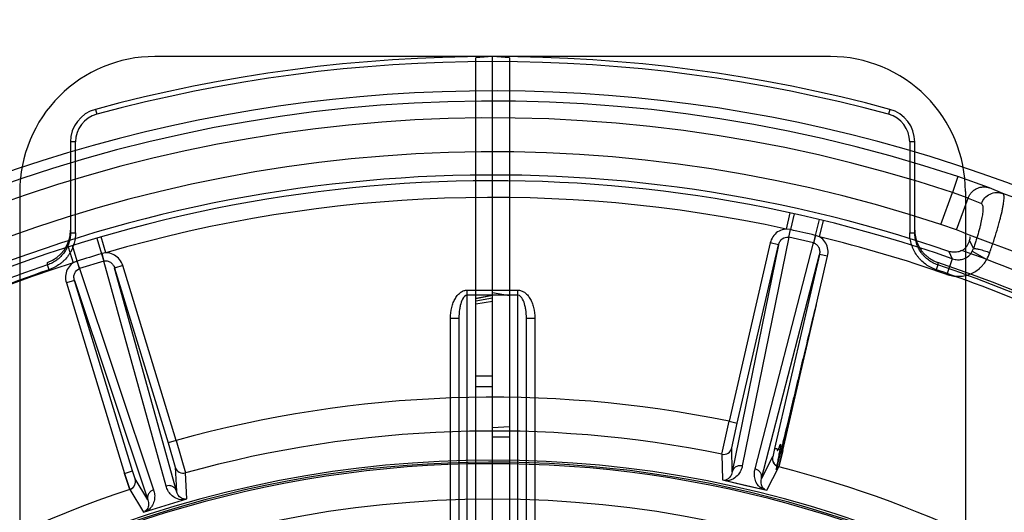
# Model space of a CAD drawing. Header units: millimetres. Extents: x 0 to 297, y 0 to 210.
# Tile 103 of 256: x 146.665 to 147.014, y 93.416 to 93.591. Entities that reach past the tile are written whole.
import ezdxf

# ---------------------------------------------------------------- set-up
doc = ezdxf.new("R2010")
doc.units = ezdxf.units.MM
doc.header["$LTSCALE"] = 16.335
doc.layers.get('0').update_dxf_attribs({"linetype": 'CONTINUOUS'})
for name, color, linetype in [('01_GLOBAL', 7, 'CONTINUOUS'), ('INTFCLR_1', 7, 'CONTINUOUS'), ('INTFCLR_144815', 7, 'CONTINUOUS'), ('INTFCLR_72935', 7, 'CONTINUOUS')]:
    doc.layers.add(name, color=color, linetype=linetype)

msp = doc.modelspace()

# ---------------------------------------------------------------- linework, layer by layer
at = {"color": 7, "linetype": 'Continuous'}
msp.add_circle((147.7028034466, 92.1254639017), 2.28, dxfattribs=at)
at = {"color": 9, "linetype": 'Continuous'}
msp.add_arc((147.7028034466, 92.1254639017), 2.2507792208, 92.9674534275, 177.0325465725, dxfattribs=at)
at = {"layer": '01_GLOBAL', "color": 7, "linetype": 'Continuous'}
msp.add_circle((147.7028034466, 92.1254639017), 2.31, dxfattribs=at)
at = {"layer": 'INTFCLR_1', "color": 6, "linetype": 'Continuous'}
for p, q in [((146.8326356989, 93.5776316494), (146.8266356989, 93.5771067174)), ((146.8266356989, 92.5581565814), (146.8266356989, 93.5771067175)), ((146.8326356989, 93.14707721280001), (146.8326356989, 93.5776316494)), ((146.9526356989, 93.5776316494), (146.8326356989, 93.5776316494)), ((147.0006356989, 93.5296316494), (147.0006356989, 93.3582202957)), ((146.826629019, 93.4917069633), (146.8326294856, 93.4928304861)), ((146.8266356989, 93.4908532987), (146.8326356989, 93.4918556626)), ((146.8326356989, 93.49059049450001), (146.8266356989, 93.4896523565)), ((146.8326419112, 93.49276052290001), (146.8266423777, 93.49163174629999))]:
    msp.add_line(p, q, dxfattribs=at)
at = {"layer": 'INTFCLR_1', "color": 9, "linetype": 'Continuous'}
for p, q in [((146.8326356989, 93.4946316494), (146.8416356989, 93.4946316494)), ((146.8416356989, 93.3854996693), (146.8416356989, 93.4946316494)), ((146.8416356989, 93.4928316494), (146.8326356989, 93.4928316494)), ((146.8446356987, 93.389851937), (146.8446356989, 93.4846316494)), ((146.8446356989, 93.4846316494), (146.8476356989, 93.4846316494)), ((146.8476356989, 93.4846316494), (146.8476356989, 93.402255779)), ((146.8326356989, 93.46405776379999), (146.8266356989, 93.46405776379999)), ((146.8266356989, 93.4604577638), (146.8326356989, 93.4604577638))]:
    msp.add_line(p, q, dxfattribs=at)
at = {"layer": 'INTFCLR_1', "color": 6, "linetype": 'Continuous'}
msp.add_arc((146.9526356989, 93.5296316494), 0.048, 359.9999999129, 90.00000005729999, dxfattribs=at)
at = {"layer": 'INTFCLR_1', "color": 9, "linetype": 'Continuous'}
for points, knots in [([(146.8416356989, 93.4946316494), (146.8420284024, 93.4946316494), (146.8428137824, 93.4945027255), (146.8439466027, 93.49393), (146.8449906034, 93.49299994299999), (146.8459057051, 93.4917483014), (146.8466566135, 93.49022315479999), (146.847401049, 93.48790320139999), (146.8476356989, 93.4859408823), (146.8476356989, 93.4846316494)], [0, 0, 0, 0, 0.1250000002, 0.2500000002, 0.3750000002, 0.5000000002, 0.6250000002, 0.7500000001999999, 1, 1, 1, 1]), ([(146.8446356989, 93.4846316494), (146.8446356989, 93.4856804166), (146.8445392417, 93.4872092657), (146.8440800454, 93.4895198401), (146.8435370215, 93.49134925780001), (146.8423573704, 93.4928342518), (146.8416356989, 93.4928316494)], [0, 0, 0, 0, 0.3432997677, 0.500921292, 0.7637690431, 1, 1, 1, 1])]:
    msp.add_open_spline(points, degree=3, knots=knots, dxfattribs=at)
at = {"layer": 'INTFCLR_144815', "color": 9, "linetype": 'Continuous'}
for p, q in [((146.6914993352, 93.558861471), (146.6919697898, 93.5571240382)), ((146.9737720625, 93.558861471), (146.973301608, 93.5571240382)), ((146.6826356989, 93.547278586), (146.6826356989, 93.5150033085)), ((146.6844356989, 93.547278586), (146.6826356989, 93.547278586)), ((146.6844356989, 93.5150033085), (146.6844356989, 93.547278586)), ((146.9808356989, 93.547278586), (146.9808356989, 93.5150033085)), ((146.9826356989, 93.547278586), (146.9808356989, 93.547278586)), ((146.9826356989, 93.5150033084), (146.9826356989, 93.547278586)), ((146.9979115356, 93.5349866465), (146.9960194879, 93.52929301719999)), ((147.009216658, 93.53099223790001), (146.9979115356, 93.5349866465)), ((146.9918957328, 93.51796309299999), (146.996019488, 93.52929301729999)), ((147.00162611, 93.52737023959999), (146.9960194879, 93.52929301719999)), ((147.0139448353, 93.5289763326), (147.009216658, 93.53099223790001)), ((146.9974960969, 93.5160231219), (147.00162611, 93.52737023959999)), ((147.00162611, 93.52737023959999), (147.0062990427, 93.5253744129)), ((146.9382043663, 93.5221252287), (146.9369426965, 93.51633496)), ((146.9397474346, 93.5217860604), (146.9384975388, 93.51613072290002)), ((146.948603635, 93.51974144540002), (146.9472478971, 93.51411054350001)), ((146.9487349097, 93.5136125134), (146.950139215, 93.51936985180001)), ((146.6826356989, 93.5150033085), (146.6844356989, 93.5150033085)), ((146.9383536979, 93.5161621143), (146.9369426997, 93.5163349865)), ((146.9383536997, 93.5161621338), (146.9377996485, 93.5134389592)), ((146.9378724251, 93.51342305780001), (146.9384975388, 93.51613072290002)), ((146.947247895, 93.51411054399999), (146.9466227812, 93.5114028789)), ((146.9473909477, 93.5140757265), (146.9466951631, 93.51138526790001)), ((146.9487349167, 93.5136125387), (146.947390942, 93.51407570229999)), ((146.980835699, 93.5150033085), (146.9826356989, 93.5150033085)), ((146.6850652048, 93.50495492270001), (146.6833199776, 93.51047753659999)), ((146.6920119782, 93.51313494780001), (146.6936533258, 93.5075805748)), ((146.6951901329, 93.5078927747), (146.6935276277, 93.51358092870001)), ((146.9312635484, 93.511396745), (146.9166486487, 93.4480926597)), ((146.9341865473, 93.5107219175), (146.9177864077, 93.4301148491)), ((146.9195716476, 93.44741783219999), (146.9341865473, 93.5107219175)), ((146.9378724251, 93.51342305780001), (146.9213496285, 93.4322131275)), ((146.9258732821, 93.4311687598), (146.9466227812, 93.5114028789)), ((146.9341865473, 93.5107219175), (146.9312635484, 93.511396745)), ((146.9377996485, 93.5134389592), (146.9378724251, 93.51342305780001)), ((146.9466227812, 93.5114028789), (146.9378724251, 93.51342305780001)), ((146.9466227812, 93.5114028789), (146.9466951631, 93.51138526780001)), ((147.0034775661, 93.5094144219), (147.0020771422, 93.5123575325)), ((146.6818140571, 93.5099997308), (146.6836165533, 93.50435437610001)), ((146.693653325, 93.50758057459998), (146.6944657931, 93.5049231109)), ((146.6937946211, 93.5076219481), (146.6945372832, 93.50494405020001)), ((146.6951901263, 93.50789280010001), (146.6937946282, 93.5076219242)), ((146.928156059, 93.42772082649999), (146.9487515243, 93.5073593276)), ((146.9487515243, 93.5073593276), (146.9328328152, 93.4384078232)), ((146.9516745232, 93.50668450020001), (146.9487515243, 93.5073593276)), ((146.994754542, 93.50840988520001), (146.9959677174, 93.5058208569)), ((147.0030721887, 93.5084344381), (147.0034772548, 93.50941341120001)), ((147.0030721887, 93.5084344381), (147.0081981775, 93.5055080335)), ((146.6750646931, 93.5019133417), (146.6744869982, 93.50361551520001)), ((146.6849249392, 93.504910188), (146.6836165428, 93.5043544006)), ((146.6849249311, 93.5049102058), (146.6858066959, 93.5022748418)), ((146.685877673, 93.50229745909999), (146.6850652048, 93.50495492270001)), ((146.6944657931, 93.50492311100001), (146.685877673, 93.50229745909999)), ((146.6944657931, 93.5049231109), (146.6945372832, 93.50494405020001)), ((146.7166132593, 93.4250635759), (146.6944657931, 93.5049231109)), ((146.9357558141, 93.4377329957), (146.9516745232, 93.50668450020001)), ((146.9907843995, 93.50361551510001), (146.9902067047, 93.5019133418)), ((146.9959677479, 93.50582115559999), (146.9940157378, 93.5002257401)), ((146.6858066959, 93.5022748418), (146.685877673, 93.50229745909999)), ((146.685877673, 93.50229745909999), (146.7121734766, 93.42370619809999)), ((146.7011999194, 93.50336274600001), (146.6983311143, 93.5024856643)), ((146.6983311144, 93.5024856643), (146.7173262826, 93.4403552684)), ((146.7203141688, 93.4232189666), (146.6983311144, 93.5024856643)), ((146.7201950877, 93.44123235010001), (146.7011999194, 93.50336274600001)), ((146.6840361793, 93.4981152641), (146.6811673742, 93.4972381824)), ((146.6811673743, 93.4972381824), (146.70185712, 93.4295650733)), ((146.6840361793, 93.4981152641), (146.7101367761, 93.4201074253)), ((146.7047259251, 93.430442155), (146.6840361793, 93.4981152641)), ((146.9140988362, 93.43637320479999), (146.9166486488, 93.4480926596)), ((146.9166486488, 93.4480926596), (146.9195716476, 93.44741783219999)), ((146.9176219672, 93.43863587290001), (146.9195716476, 93.44741783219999)), ((146.7201950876, 93.44123235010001), (146.7173262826, 93.4403552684)), ((146.7201950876, 93.44123235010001), (146.7235561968, 93.4297193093)), ((146.7173262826, 93.4403552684), (146.7198838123, 93.43173070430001)), ((146.9177864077, 93.4301148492), (146.9176219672, 93.43863587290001)), ((146.9328328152, 93.4384078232), (146.9321629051, 93.43546802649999)), ((146.9140988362, 93.4363732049), (146.914260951, 93.4272085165)), ((146.9321336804, 93.43549185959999), (146.928156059, 93.42772082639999)), ((146.70185712, 93.4295650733), (146.7047259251, 93.430442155)), ((146.7056267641, 93.42758206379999), (146.7047259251, 93.430442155)), ((146.7198838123, 93.43173070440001), (146.7203141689, 93.4232189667)), ((146.9300506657, 93.42356317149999), (146.9343080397, 93.431913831)), ((146.710136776, 93.4201074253), (146.7056267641, 93.42758206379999)), ((146.7240337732, 93.4205656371), (146.7235561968, 93.4297193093)), ((146.7037072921, 93.42386107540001), (146.7085368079, 93.41582773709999))]:
    msp.add_line(p, q, dxfattribs=at)
at = {"layer": 'INTFCLR_144815', "color": 6, "linetype": 'Continuous'}
for p, q in [((146.9974960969, 93.5160231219), (146.9918957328, 93.51796309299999)), ((146.6744869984, 93.50361551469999), (146.674480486, 93.5045149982)), ((146.9907909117, 93.5045149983), (146.9907843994, 93.50361551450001))]:
    msp.add_line(p, q, dxfattribs=at)
at = {"layer": 'INTFCLR_144815', "color": 7, "linetype": 'Continuous'}
for p, q in [((146.9343080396, 93.4319138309), (146.9476948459, 93.489446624)), ((146.9357558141, 93.4377329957), (146.9328328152, 93.4384078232)), ((146.9357558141, 93.4377329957), (146.9343080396, 93.431913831)), ((146.7037072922, 93.42386107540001), (146.7018571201, 93.4295650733)), ((146.70185712, 93.4295650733), (146.7037072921, 93.42386107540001)), ((146.9142609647, 93.4272085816), (146.9221558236, 93.4253859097)), ((146.9142609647, 93.4272085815), (146.9300506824, 93.42356323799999)), ((146.9221558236, 93.4253859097), (146.9300506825, 93.42356323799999)), ((146.7085367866, 93.4158278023), (146.7240337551, 93.420565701)), ((146.7162852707, 93.4181967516), (146.7240337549, 93.420565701)), ((146.7085367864, 93.4158278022), (146.7162852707, 93.4181967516))]:
    msp.add_line(p, q, dxfattribs=at)
at = {"layer": 'INTFCLR_144815', "color": 6, "linetype": 'Continuous'}
msp.add_circle((146.8326356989, 93.03763164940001), 0.3828680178, dxfattribs=at)
at = {"layer": 'INTFCLR_144815', "color": 9, "linetype": 'Continuous'}
for centre, radius, start, end in [((146.8326356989, 93.03763164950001), 0.5399999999, 74.8490090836, 105.1509908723), ((146.8326356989, 93.03763164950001), 0.5381999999, 74.8490091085, 105.1509908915), ((146.8326356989, 93.03763164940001), 0.5240974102, 71.617857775, 156.0236179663), ((146.6946356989, 93.547278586), 0.012, 105.1509908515, 180.0000000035), ((146.6946356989, 93.547278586), 0.0102, 105.150990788, 180.0000005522), ((146.9706356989, 93.547278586), 0.0102, 359.9999994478, 74.849009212), ((146.9706356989, 93.547278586), 0.012, 2e-08, 74.84900910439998), ((146.8326356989, 93.03763164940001), 0.5180976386, 71.6178577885, 156.0236179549), ((146.8326356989, 93.03763164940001), 0.4958612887, 70.768222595, 162.2317774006), ((146.8326356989, 93.03763164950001), 0.5237295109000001, 40.82000966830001, 69.7456365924), ((146.8326356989, 93.03763164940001), 0.4899355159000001, 77.7076787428, 106.2923212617), ((146.9367161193, 93.5083065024), 0.0080244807, 77.1735412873, 78.2247717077), ((146.613424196, 92.08812231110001), 1.4645411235, 76.8243315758, 77.1756683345), ((146.9454185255, 93.5062947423), 0.0080270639, 75.7755670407, 76.8264572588), ((146.8326356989, 93.03763164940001), 0.5057308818, 41.0185890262, 70.4297169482), ((146.8326356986, 93.03763164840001), 0.489935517, 70.76822262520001, 76.29232124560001), ((147.1175477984, 92.10572616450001), 1.4645416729, 106.8243316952, 107.1756683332), ((146.6959769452, 93.4998972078), 0.008027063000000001, 105.7755669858, 106.8264573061), ((146.8326356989, 93.03763164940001), 0.4997304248, 40.8200096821, 70.5083984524), ((146.9909168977, 93.5144693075), 0.0194665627, 332.5908295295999, 340.6782087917), ((146.8326356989, 93.03763164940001), 0.4899355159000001, 107.7076787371, 136.2923212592), ((146.832635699, 93.0376316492), 0.4920893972, 108.7465261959, 119.5770687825), ((146.687434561, 93.49728823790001), 0.008024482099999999, 107.1735416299, 108.2247718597), ((146.8326356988, 93.0376316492), 0.4920893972, 60.42293120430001, 71.25347379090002), ((146.8326356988, 93.03763164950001), 0.4902918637, 108.7465261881, 119.5770688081), ((146.8326356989, 93.03763164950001), 0.4902918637, 60.42293119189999, 71.2534738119), ((146.8326356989, 93.0376316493), 0.4189706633, 78.4324981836, 105.5675018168), ((146.8326356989, 93.03763164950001), 0.4069779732, 78.4533358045, 105.5466641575), ((146.9146992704, 93.43931265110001), 0.0030000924, 258.455139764, 346.9624001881), ((146.7227521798, 93.432609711), 0.0030000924, 197.0375995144, 285.5448599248), ((146.8326356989, 93.03763164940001), 0.4071801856, 52.2436298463, 75.5403197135), ((146.8326356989, 93.03763164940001), 0.4071801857, 108.4596803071, 135.5403197)]:
    msp.add_arc(centre, radius, start, end, dxfattribs=at)
at = {"layer": 'INTFCLR_144815', "color": 6, "linetype": 'Continuous'}
for centre, radius, start, end in [((146.8326356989, 93.03763164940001), 0.5278075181, 313.9937911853, 154.5150993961), ((146.8326356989, 93.03763164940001), 0.5060455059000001, 71.6563998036, 156.0440844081), ((146.8326356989, 93.03763164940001), 0.4979109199, 70.9981667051, 162.0018332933), ((146.6706182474, 93.5158936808), 0.0120168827, 288.7486275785, 0.0290932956), ((146.8326356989, 93.03763164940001), 0.49294334, 282.2440355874, 71.2863570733), ((146.8326356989, 93.03763164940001), 0.3966228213, 45.0000000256, 314.9999999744), ((146.8326356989, 93.03763164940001), 0.3959130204, 44.99999995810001, 315.0000000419), ((146.8326356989, 93.03763164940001), 0.3953393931, 44.99999997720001, 315.0000000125)]:
    msp.add_arc(centre, radius, start, end, dxfattribs=at)
at = {"layer": 'INTFCLR_144815', "color": 7, "linetype": 'Continuous'}
for centre, start, end in [((146.9350572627, 93.4348189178), 167.0375959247, 255.5385230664), ((146.7027572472, 93.42670682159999), 288.4614529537, 16.9624280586)]:
    msp.add_arc(centre, 0.0030000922, start, end, dxfattribs=at)
at = {"layer": 'INTFCLR_144815', "color": 6, "linetype": 'Continuous'}
msp.add_ellipse((146.8063818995, 93.0471872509), major_axis=(0.4764817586, -0.1734251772), ratio=0.9984808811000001, start_param=1.5231592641, end_param=1.5328484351, dxfattribs=at)
at = {"layer": 'INTFCLR_144815', "color": 9, "linetype": 'Continuous'}
for points, knots in [([(147.00162611, 93.52737023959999), (147.0017510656, 93.5277122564), (147.0020725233, 93.5283947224), (147.0027503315, 93.52933262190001), (147.0036303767, 93.53015236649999), (147.0046760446, 93.5307904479), (147.005827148, 93.53120126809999), (147.0070106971, 93.5313664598), (147.0081548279, 93.53129767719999), (147.0088777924, 93.5311129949), (147.009216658, 93.53099223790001)], [0, 0, 0, 0, 0.1172593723, 0.2414046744, 0.3704741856, 0.5019715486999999, 0.633138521, 0.7612965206, 0.8841541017, 1, 1, 1, 1]), ([(147.0062990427, 93.5253744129), (147.0065674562, 93.5261085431), (147.0073989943, 93.5274845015), (147.0093254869, 93.5289074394), (147.0116411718, 93.529487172), (147.0132194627, 93.5292428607), (147.0139448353, 93.5289763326)], [0, 0, 0, 0, 0.2513766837, 0.5020176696, 0.751476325, 1, 1, 1, 1]), ([(147.0092870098, 93.5080283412), (147.0095274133, 93.5087127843), (147.0099948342, 93.51006667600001), (147.010869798, 93.51269879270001), (147.0116721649, 93.5152582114), (147.0123889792, 93.51772560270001), (147.0129936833, 93.51993388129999), (147.0135053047, 93.52199183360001), (147.0139020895, 93.52388863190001), (147.0141742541, 93.52539052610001), (147.0143504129, 93.5269021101), (147.0143900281, 93.52815563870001), (147.0141479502, 93.5288841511), (147.0139448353, 93.5289763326)], [0, 0, 0, 0, 0.1000990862, 0.1976312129, 0.3827291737, 0.4701587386, 0.5521613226, 0.6986345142, 0.7627706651, 0.8193203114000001, 0.9098456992, 0.9692219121, 1, 1, 1, 1]), ([(147.0062990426, 93.5253744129), (147.0066138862, 93.5252379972), (147.0069182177, 93.52402465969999), (147.0067915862, 93.5224367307), (147.0064914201, 93.5202660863), (147.006094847, 93.51840654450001), (147.0056888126, 93.51672989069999), (147.0051953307, 93.51486370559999), (147.0046278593, 93.5129307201), (147.0039957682, 93.51094706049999), (147.003654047, 93.5099281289), (147.0034772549, 93.50941341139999)], [0, 0, 0, 0, 0.0623435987, 0.1881929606, 0.3085655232, 0.4539643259, 0.5351990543, 0.6217301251, 0.8047441, 0.9011167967, 1, 1, 1, 1]), ([(146.6826356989, 93.5150033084), (146.6826356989, 93.51437880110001), (146.682538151, 93.5131273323), (146.6821040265, 93.5113025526), (146.6815119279, 93.50985679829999), (146.6809098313, 93.508767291), (146.6802247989, 93.5077276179), (146.6794209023, 93.5067714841), (146.6785150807, 93.50591850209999), (146.6775449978, 93.5051379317), (146.6762226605, 93.5043072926), (146.6750756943, 93.50381540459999), (146.6744869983, 93.50361551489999)], [0, 0, 0, 0, 0.1254438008, 0.2509366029, 0.3753535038, 0.4378954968, 0.5007597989, 0.6252441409, 0.6876274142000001, 0.7504865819, 0.8751188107, 1, 1, 1, 1]), ([(146.6844356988, 93.5150033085), (146.6844356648, 93.5142811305), (146.6843243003, 93.51285113), (146.6838203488, 93.51073696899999), (146.6831452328, 93.50909210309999), (146.6824528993, 93.5078380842), (146.6816569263, 93.5066313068), (146.6807396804, 93.50554269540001), (146.6797009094, 93.5045637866), (146.6785737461, 93.5036574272), (146.677061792, 93.5027102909), (146.6757485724, 93.5021454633), (146.6750646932, 93.5019133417)], [0, 0, 0, 0, 0.124999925, 0.2499999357, 0.3749999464, 0.4374999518, 0.4999999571, 0.6249999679, 0.6874999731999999, 0.7499999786, 0.8749999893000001, 1, 1, 1, 1]), ([(146.9369426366, 93.5163348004), (146.9366473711, 93.5163200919), (146.9355813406, 93.51618461), (146.9338301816, 93.5154388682), (146.9321057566, 93.51370519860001), (146.9314468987, 93.5121892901), (146.9312635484, 93.511396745)], [0, 0, 0, 0, 0.1129457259, 0.4086304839, 0.7043152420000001, 1, 1, 1, 1]), ([(146.9902067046, 93.5019133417), (146.9895228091, 93.5021454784), (146.988534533, 93.5025697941), (146.9872839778, 93.5032900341), (146.986098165, 93.5041034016), (146.9850264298, 93.5050387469), (146.9840627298, 93.5060991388), (146.983177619, 93.50724186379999), (146.9824434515, 93.5084611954), (146.9818519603, 93.50976036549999), (146.9813575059, 93.51111966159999), (146.9809480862, 93.5128559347), (146.9808357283, 93.5142811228), (146.980835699, 93.5150033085)], [0, 0, 0, 0, 0.1250000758, 0.1875000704, 0.2500000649, 0.3750000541, 0.4375000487, 0.5000000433, 0.6250000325, 0.6875000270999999, 0.7500000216, 0.8750000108, 1, 1, 1, 1]), ([(146.9907843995, 93.50361551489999), (146.9901932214, 93.5038162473), (146.9893273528, 93.5041880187), (146.9882441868, 93.5048124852), (146.9872170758, 93.5055166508), (146.9862763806, 93.5063376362), (146.9854400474, 93.50725932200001), (146.9846775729, 93.5082436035), (146.9840325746, 93.50931337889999), (146.9835178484, 93.5104462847), (146.983092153, 93.51161672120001), (146.9827322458, 93.5131367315), (146.9826356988, 93.51438135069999), (146.9826356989, 93.5150033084)], [0, 0, 0, 0, 0.1253957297, 0.1882525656, 0.2509307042, 0.3753031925, 0.4378449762, 0.5006962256, 0.6251650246, 0.6875566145, 0.7504264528, 0.8750802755, 1, 1, 1, 1]), ([(146.9341865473, 93.5107219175), (146.9342849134, 93.51115271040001), (146.9346243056, 93.5119730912), (146.9357160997, 93.5132222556), (146.9370443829, 93.51359267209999), (146.9377996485, 93.5134389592)], [0, 0, 0, 0, 0.2697144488, 0.5295513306, 1, 1, 1, 1]), ([(146.9466951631, 93.51138526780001), (146.9470687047, 93.5112886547), (146.9477952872, 93.5109098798), (146.9485561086, 93.50992194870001), (146.9489108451, 93.5086743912), (146.9488519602, 93.50778964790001), (146.9487515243, 93.5073593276)], [0, 0, 0, 0, 0.2329766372, 0.4761332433, 0.7331775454, 1, 1, 1, 1]), ([(146.9516745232, 93.50668450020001), (146.9518575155, 93.507477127), (146.9519294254, 93.50912851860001), (146.9511399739, 93.51144286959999), (146.9498925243, 93.51288049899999), (146.9489937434, 93.5134695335), (146.9487348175, 93.51361220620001)], [0, 0, 0, 0, 0.2956847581, 0.5913695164, 0.8870542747, 1, 1, 1, 1]), ([(146.7011999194, 93.50336274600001), (146.700962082, 93.5041406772), (146.700198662, 93.50560677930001), (146.6983578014, 93.5072163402), (146.6965586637, 93.507837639), (146.6954857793, 93.5078983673), (146.6951902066, 93.5078924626)], [0, 0, 0, 0, 0.2956847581, 0.5913695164, 0.8870542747, 1, 1, 1, 1]), ([(146.9959677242, 93.5058210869), (146.9962951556, 93.5056983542), (146.9971338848, 93.50546166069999), (146.9985290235, 93.5053848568), (147.0008721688, 93.5058798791), (147.0024305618, 93.5072513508), (147.0030721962, 93.5084344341)], [0, 0, 0, 0, 0.1283155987, 0.3181858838, 0.5061260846, 1, 1, 1, 1]), ([(147.0034772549, 93.50941341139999), (147.0036999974, 93.5094800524), (147.0044179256, 93.50937571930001), (147.0057018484, 93.5091290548), (147.0074122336, 93.508644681), (147.0086512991, 93.50824695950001), (147.0092870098, 93.5080283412)], [0, 0, 0, 0, 0.1162783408, 0.3480330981, 0.6637891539, 1, 1, 1, 1]), ([(146.6836165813, 93.50435420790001), (146.6833682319, 93.50419383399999), (146.6825127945, 93.50354346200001), (146.6813689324, 93.50202213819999), (146.6807426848, 93.4996584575), (146.6809297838, 93.4980161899), (146.6811673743, 93.4972381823)], [0, 0, 0, 0, 0.1129457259, 0.4086304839, 0.7043152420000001, 1, 1, 1, 1]), ([(146.6945372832, 93.50494405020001), (146.6949090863, 93.5050471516), (146.6957277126, 93.5050824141), (146.6968805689, 93.50460725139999), (146.6978115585, 93.5037042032), (146.6982029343, 93.5029085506), (146.6983311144, 93.5024856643)], [0, 0, 0, 0, 0.2329766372, 0.4761332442, 0.7331775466, 1, 1, 1, 1]), ([(146.9940157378, 93.5002257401), (146.9946699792, 93.4999976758), (146.9960026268, 93.49965830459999), (146.9977018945, 93.4995217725), (146.9990845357, 93.4995916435), (147.0004357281, 93.49977957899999), (147.0017547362, 93.5001405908), (147.0030286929, 93.5006791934), (147.0042318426, 93.5013178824), (147.0053489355, 93.50211145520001), (147.0063594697, 93.5030529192), (147.0072717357, 93.5040647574), (147.0078555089, 93.504908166), (147.0081981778, 93.5055080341)], [0, 0, 0, 0, 0.1249999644, 0.2499999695, 0.312499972, 0.3749999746, 0.4999999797, 0.5624999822, 0.6249999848, 0.7499999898, 0.8124999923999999, 0.8749999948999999, 1, 1, 1, 1]), ([(146.6840361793, 93.4981152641), (146.6839059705, 93.4985375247), (146.6837897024, 93.4994176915), (146.6841106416, 93.50104539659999), (146.6850757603, 93.5020303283), (146.6858066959, 93.5022748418)], [0, 0, 0, 0, 0.2697144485, 0.5295513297, 1, 1, 1, 1]), ([(146.9177864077, 93.4301148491), (146.9177294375, 93.429800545), (146.9174953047, 93.42900405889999), (146.9166839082, 93.4276997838), (146.9154966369, 93.4270995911), (146.9148113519, 93.4270814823)], [0, 0, 0, 0, 0.2116772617, 0.5457161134, 1, 1, 1, 1]), ([(146.9213496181, 93.43221312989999), (146.9212341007, 93.4316453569), (146.9208606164, 93.4305050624), (146.9198461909, 93.4288967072), (146.9185023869, 93.4277311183), (146.9170539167, 93.42706903), (146.9161743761, 93.426899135), (146.9157308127, 93.4268692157)], [0, 0, 0, 0, 0.2093743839, 0.4289067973, 0.6801339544, 0.8393493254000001, 1, 1, 1, 1]), ([(146.9213496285, 93.4322131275), (146.9209853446, 93.4322962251), (146.9201943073, 93.43233402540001), (146.9190638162, 93.4319494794), (146.9181871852, 93.43116143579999), (146.9178674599, 93.4304613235), (146.9177864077, 93.4301148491)], [0, 0, 0, 0, 0.2458805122, 0.5085649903, 0.7658415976, 1, 1, 1, 1]), ([(146.9285806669, 93.42390265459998), (146.9278202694, 93.4243389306), (146.9261910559, 93.4259045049), (146.9254654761, 93.4287452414), (146.9257283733, 93.4306083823), (146.9258732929, 93.4311687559)], [0, 0, 0, 0, 0.3191533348, 0.7892821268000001, 1, 1, 1, 1]), ([(146.9281560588, 93.4277208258), (146.928235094, 93.4280677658), (146.9282546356, 93.428837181), (146.9278121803, 93.42992975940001), (146.9269646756, 93.4307709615), (146.9262371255, 93.4310837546), (146.9258732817, 93.43116875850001)], [0, 0, 0, 0, 0.2341584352, 0.4914350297, 0.7541194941, 1, 1, 1, 1]), ([(146.9295001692, 93.42369035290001), (146.9290558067, 93.4239219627), (146.9279458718, 93.42505827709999), (146.9278861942, 93.4267624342), (146.9281560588, 93.4277208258)], [0, 0, 0, 0, 0.3347895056, 1, 1, 1, 1]), ([(146.7121734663, 93.42370619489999), (146.7123573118, 93.42315673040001), (146.7126040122, 93.4219824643), (146.7125296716, 93.42008237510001), (146.7119486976, 93.4184010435), (146.7110253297, 93.41710342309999), (146.7103485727, 93.4165165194), (146.7099793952, 93.4162688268)], [0, 0, 0, 0, 0.2093743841, 0.4289067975, 0.6801339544, 0.8393493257, 1, 1, 1, 1]), ([(146.7121734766, 93.42370619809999), (146.7118164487, 93.4235960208), (146.7111124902, 93.4232332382), (146.7103257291, 93.42233496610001), (146.7099605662, 93.4212141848), (146.7100337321, 93.420448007), (146.7101367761, 93.4201074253)], [0, 0, 0, 0, 0.2458805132, 0.5085649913, 0.7658415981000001, 1, 1, 1, 1]), ([(146.720314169, 93.4232189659), (146.7202091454, 93.42355894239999), (146.7198413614, 93.42423504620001), (146.7189118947, 93.4249600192), (146.717757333, 93.4252647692), (146.7169708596, 93.425171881), (146.7166132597, 93.42506357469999)], [0, 0, 0, 0, 0.2341584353, 0.4914350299, 0.7541194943, 1, 1, 1, 1]), ([(146.722590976, 93.4201246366), (146.7217143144, 93.420122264), (146.719520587, 93.42066348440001), (146.7174718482, 93.4227608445), (146.7167679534, 93.42450582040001), (146.7166132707, 93.42506357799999)], [0, 0, 0, 0, 0.3191533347, 0.7892821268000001, 1, 1, 1, 1]), ([(146.7234934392, 93.4204005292), (146.722992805, 93.4203789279), (146.721463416, 93.4208080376), (146.7205596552, 93.4222540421), (146.720314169, 93.4232189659)], [0, 0, 0, 0, 0.3347895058, 1, 1, 1, 1]), ([(146.7101367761, 93.4201074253), (146.7102445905, 93.4198067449), (146.7104400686, 93.4189999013), (146.7103895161, 93.4174646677), (146.7096614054, 93.4163512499), (146.7090769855, 93.41599292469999)], [0, 0, 0, 0, 0.2116772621, 0.5457161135, 1, 1, 1, 1])]:
    msp.add_open_spline(points, degree=3, knots=knots, dxfattribs=at)
at = {"layer": 'INTFCLR_144815', "color": 6, "linetype": 'Continuous'}
for points, knots in [([(146.9826356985, 93.515899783), (146.9826356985, 93.5154842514), (146.9826788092, 93.5146525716), (146.9828721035, 93.51341900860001), (146.9831919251, 93.5122120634), (146.9836348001, 93.5110449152), (146.984195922, 93.50993008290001), (146.98486922, 93.5088795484), (146.9856474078, 93.5079045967), (146.9865221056, 93.50701565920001), (146.9874838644, 93.50622227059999), (146.9885223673, 93.5055329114), (146.9896262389, 93.50495501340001), (146.9903983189, 93.5046479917), (146.9907909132, 93.5045150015)], [0, 0, 0, 0, 0.08342181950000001, 0.1668383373, 0.2502446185, 0.3336360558, 0.4170091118, 0.5003600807, 0.5836911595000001, 0.666996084, 0.7502821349, 0.8335456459, 0.9167837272, 1, 1, 1, 1]), ([(146.9993803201, 93.5087233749), (146.999765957, 93.5089201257), (147.0004570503, 93.5093867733), (147.0012581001, 93.5102910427), (147.0018003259, 93.51128823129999), (147.0020101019, 93.512000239), (147.0020768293, 93.5123560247)], [0, 0, 0, 0, 0.2776479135, 0.5278269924, 0.7678471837, 1, 1, 1, 1]), ([(146.99938032, 93.5087233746), (146.9989131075, 93.5084850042), (146.9979048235, 93.5081317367), (146.996307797, 93.5080242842), (146.9952558, 93.5082379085), (146.9947547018, 93.5084104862)], [0, 0, 0, 0, 0.3313168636, 0.6652239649, 1, 1, 1, 1])]:
    msp.add_open_spline(points, degree=3, knots=knots, dxfattribs=at)
msp.add_open_spline([(147.0020768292, 93.5123560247), (147.0021496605, 93.5127439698), (147.0025798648, 93.51337952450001), (147.0022157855, 93.5135320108)], degree=3, dxfattribs=at)
at = {"layer": 'INTFCLR_144815', "color": 7, "linetype": 'Continuous'}
for points, knots in [([(146.9328328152, 93.4384078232), (146.9329450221, 93.4383819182), (146.9331685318, 93.43820363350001), (146.9337861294, 93.4385280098), (146.9336663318, 93.43794011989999), (146.9338926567, 93.43757099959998), (146.9340560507, 93.4378529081), (146.9342382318, 93.4382577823), (146.9344421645, 93.4388584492), (146.9346790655, 93.4394475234), (146.9347597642, 93.4397148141), (146.9349560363, 93.4400008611), (146.9349398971, 93.43948023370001), (146.9348537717, 93.43900034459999), (146.9346561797, 93.4377679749), (146.9343599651, 93.4362535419), (146.9340162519, 93.4344959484), (146.933690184, 93.4327194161), (146.9334833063, 93.43177843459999), (146.9333348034, 93.4305108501), (146.9338847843, 93.43243750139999), (146.9342809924, 93.4340586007), (146.9350114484, 93.4369672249), (146.9355683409, 93.439256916), (146.9360709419, 93.4413264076), (146.9367560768, 93.4441654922), (146.9376408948, 93.4478467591), (146.9385922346, 93.4518165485), (146.9395899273, 93.4559870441), (146.940612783, 93.4602668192), (146.9416399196, 93.4645655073), (146.9426503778, 93.46879242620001), (146.9436231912, 93.47285703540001), (146.9445374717, 93.4766685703), (146.9453719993, 93.48013695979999), (146.9461064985, 93.48316998), (146.9466461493, 93.4853880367), (146.9470151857, 93.4868716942), (146.9472305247, 93.4877555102), (146.947417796, 93.4884326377), (146.9475296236, 93.4889958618), (146.9476564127, 93.4892150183), (146.9476581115, 93.4894551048), (146.9476948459, 93.489446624)], [0, 0, 0, 0, 0.0046897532, 0.0110143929, 0.0189560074, 0.021553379, 0.0238461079, 0.0288189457, 0.0420581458, 0.0487272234, 0.0536762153, 0.0556870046, 0.0584593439, 0.06686236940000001, 0.0823104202, 0.105099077, 0.1313164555, 0.1559977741, 0.1741800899, 0.180930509, 0.1907344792, 0.2219176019, 0.2794729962, 0.298526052, 0.3193803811, 0.3658617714, 0.4176549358, 0.4734975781, 0.5321273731, 0.5922819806, 0.6526990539, 0.7121162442, 0.7692712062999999, 0.8229016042, 0.8717451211, 0.9145394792, 0.9500224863, 0.9646278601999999, 0.9769322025, 0.9867779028, 0.9940075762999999, 0.9984646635, 1, 1, 1, 1]), ([(146.9321336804, 93.43549185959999), (146.9320042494, 93.4349325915), (146.9320478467, 93.4338925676), (146.9328639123, 93.43254215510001), (146.9337661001, 93.43205349), (146.9343080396, 93.4319138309)], [0, 0, 0, 0, 0.3738602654, 0.6355208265, 1, 1, 1, 1]), ([(146.7037072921, 93.42386107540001), (146.7039660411, 93.42394740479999), (146.7045176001, 93.4241285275), (146.7052170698, 93.42484086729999), (146.7058268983, 93.42598474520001), (146.7057947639, 93.42703360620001), (146.7056267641, 93.42758206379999)], [0, 0, 0, 0, 0.1764555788, 0.367503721, 0.628930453, 1, 1, 1, 1])]:
    msp.add_open_spline(points, degree=3, knots=knots, dxfattribs=at)
at = {"layer": 'INTFCLR_72935', "color": 6, "linetype": 'Continuous'}
for p, q in [((146.8326356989, 93.5776316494), (146.7126356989, 93.5776316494)), ((146.8326356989, 92.55163164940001), (146.8326356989, 93.5776316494)), ((146.8386356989, 93.5771067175), (146.8326356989, 93.5776316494)), ((146.8386356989, 93.5771067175), (146.8386356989, 92.5581565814)), ((146.6646356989, 93.5296316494), (146.6646356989, 93.35822029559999)), ((146.8386356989, 93.4926026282), (146.8326356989, 93.4936605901))]:
    msp.add_line(p, q, dxfattribs=at)
at = {"layer": 'INTFCLR_72935', "color": 9, "linetype": 'Continuous'}
for p, q in [((146.8236356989, 93.3854947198), (146.8236356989, 93.49466050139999)), ((146.8236356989, 93.49466050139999), (146.8326356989, 93.49466050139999)), ((146.8326356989, 93.4928606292), (146.8236356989, 93.4928606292)), ((146.8176356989, 93.402255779), (146.8176356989, 93.48465979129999)), ((146.8176356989, 93.48465979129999), (146.8206356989, 93.48465979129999)), ((146.8206356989, 93.48465979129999), (146.8206356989, 93.3898472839)), ((146.8386356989, 93.4460824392), (146.8326356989, 93.4457675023)), ((146.8326356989, 93.44248269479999), (146.8386356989, 93.44248269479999))]:
    msp.add_line(p, q, dxfattribs=at)
at = {"layer": 'INTFCLR_72935', "color": 6, "linetype": 'Continuous'}
msp.add_arc((146.7126356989, 93.5296316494), 0.048, 89.9999999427, 180.0000000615, dxfattribs=at)
at = {"layer": 'INTFCLR_72935', "color": 9, "linetype": 'Continuous'}
for points, knots in [([(146.8176356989, 93.48465979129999), (146.8176356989, 93.48596911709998), (146.8178703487, 93.4879315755), (146.8186147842, 93.49025169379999), (146.8193656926, 93.4917769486), (146.8202807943, 93.4930286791), (146.821324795, 93.4939588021), (146.8224576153, 93.4945315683), (146.8232429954, 93.49466050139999), (146.8236356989, 93.49466050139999)], [0, 0, 0, 0, 0.2500000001, 0.3750000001, 0.5000000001, 0.625, 0.75, 0.875, 1, 1, 1, 1]), ([(146.8236356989, 93.4928606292), (146.8229139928, 93.4928603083), (146.821734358, 93.4913795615), (146.8211913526, 93.4895482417), (146.8207321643, 93.48723778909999), (146.8206356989, 93.4857086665), (146.8206356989, 93.48465979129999)], [0, 0, 0, 0, 0.2362209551, 0.4990702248, 0.6566936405, 1, 1, 1, 1])]:
    msp.add_open_spline(points, degree=3, knots=knots, dxfattribs=at)

doc.saveas('drawing.dxf')
